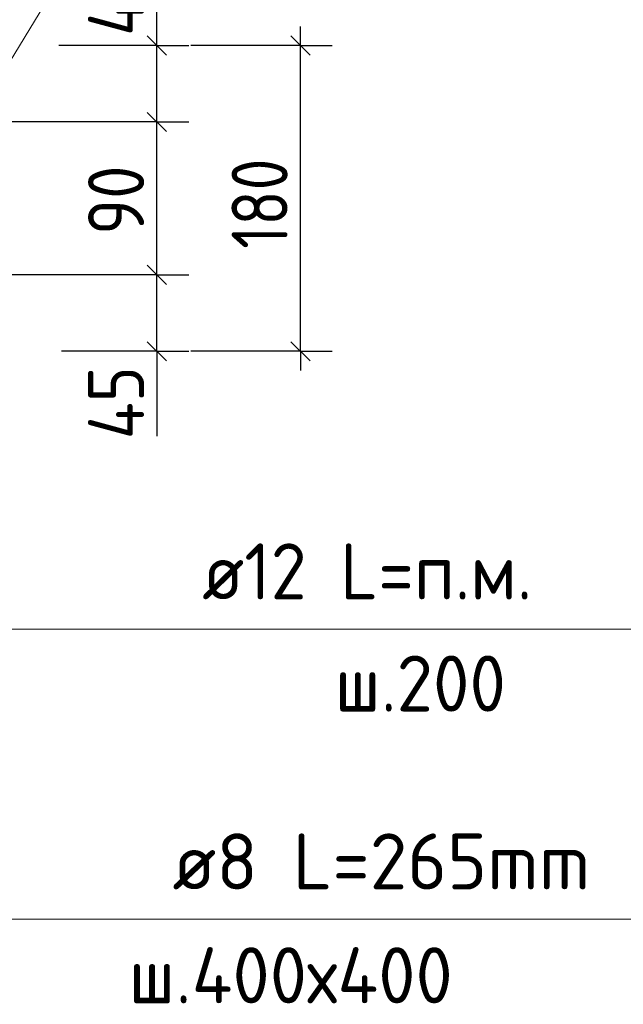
# Model space of a CAD drawing. Header units: millimetres. Extents: x 0 to 21005, y 0 to 14855.
# Tile 48 of 50: x 18213 to 19397, y 11050 to 12982. Entities that reach past the tile are written whole.
import ezdxf

# ---------------------------------------------------------------- set-up
doc = ezdxf.new("R2010")
doc.units = ezdxf.units.MM
for name, color, linetype, lineweight in [('Standard', 7, 'Continuous', 25), ('Позиционная метка линия выноска', 7, 'Continuous', 13), ('Стена фоновая арматура Х1', 7, 'Continuous', 25), ('Стена фоновая затяжка С-обр.', 7, 'Continuous', 25)]:
    doc.layers.add(name, color=color, linetype=linetype, lineweight=lineweight)
doc.layers.add('Размерная выноска', color=7, linetype='Continuous')
doc.styles.add('ISOCPEUR', font='txt')

msp = doc.modelspace()

# ---------------------------------------------------------------- linework, layer by layer
at = {"layer": 'Standard', "color": 7, "linetype": 'Continuous', "lineweight": -3, "transparency": 33554687}
for p, q in [((18482.3, 12931.1), (18482.3, 12968.6)), ((18763.9, 12931.1), (18763.9, 12968.6)), ((18482.3, 12781), (18482.3, 12931.1)), ((18482.3, 12481.1), (18482.3, 12781)), ((18482.3, 12331.1), (18482.3, 12481.1)), ((18482.3, 12331.1), (18482.3, 12293.5)), ((18763.9, 12331.1), (18763.9, 12293.5))]:
    msp.add_line(p, q, dxfattribs=at)
at = {"layer": 'Standard', "color": 7, "linetype": 'Continuous', "lineweight": 25, "transparency": 33554687}
for p, q in [((18501.1, 12912.3), (18463.6, 12949.8)), ((18782.7, 12912.3), (18745.2, 12949.8)), ((18501.1, 12762.3), (18463.6, 12799.8)), ((18501.1, 12462.3), (18463.6, 12499.8)), ((18501.1, 12312.3), (18463.6, 12349.8)), ((18782.7, 12312.3), (18745.2, 12349.8))]:
    msp.add_line(p, q, dxfattribs=at)
at = {"layer": 'Standard', "color": 251, "linetype": 'Continuous', "lineweight": -3, "true_color": 0x656565, "transparency": 33554687}
for p, q in [((18482.3, 12931.1), (18419.8, 12931.1)), ((18482.3, 12931.1), (18544.8, 12931.1)), ((18763.9, 12931.1), (18549, 12931.1)), ((18763.9, 12931.1), (18701.4, 12931.1)), ((18763.9, 12931.1), (18826.4, 12931.1)), ((18482.3, 12781), (18419.8, 12781)), ((18482.3, 12781), (18544.8, 12781)), ((18482.3, 12481.1), (18419.8, 12481.1)), ((18482.3, 12481.1), (18544.8, 12481.1)), ((18482.3, 12331.1), (18419.8, 12331.1)), ((18482.3, 12331.1), (18544.8, 12331.1)), ((18763.9, 12331.1), (18549, 12331.1)), ((18763.9, 12331.1), (18701.4, 12331.1)), ((18763.9, 12331.1), (18826.4, 12331.1))]:
    msp.add_line(p, q, dxfattribs=at)
for points in [[(18482.3, 12931.1), (18473.8, 12931.1), (18473.8, 12931.1), (18290, 12931.1)], [(18482.3, 12781), (18473.8, 12781), (18473.8, 12781), (18051.4, 12781)], [(18482.3, 12481.1), (18473.8, 12481.1), (18473.8, 12481.1), (18473.8, 12481.1), (18473.8, 12481.1), (18071.4, 12481.1)], [(18482.3, 12331.1), (18473.8, 12331.1), (18473.8, 12331.1), (18473.8, 12331.1), (18473.8, 12331.1), (18295.4, 12331.1)]]:
    msp.add_lwpolyline(points, dxfattribs=at)
at = {"layer": 'Standard', "color": 7, "linetype": 'Continuous', "lineweight": -3, "transparency": 33554687}
msp.add_lwpolyline([(18763.9, 12331.1), (18763.9, 12498.2), (18763.9, 12498.2), (18763.9, 12931.1)], dxfattribs=at)
at = {"layer": 'Позиционная метка линия выноска', "color": 7, "linetype": 'Continuous', "lineweight": 13, "transparency": 33554687}
for p, q in [((17910.8, 11785.4), (19513.6, 11785.4)), ((19483.6, 11785.4), (17910.8, 11785.4))]:
    msp.add_line(p, q, dxfattribs=at)
for points in [[(19516.1, 13416.8), (18508.6, 13416.8), (18089.5, 12728.3)], [(19470.5, 11216.3), (18065.8, 11216.3), (17413.3, 11587.7)]]:
    msp.add_lwpolyline(points, dxfattribs=at)
at = {"layer": 'Размерная выноска', "color": 7, "linetype": 'Continuous', "lineweight": -3, "transparency": 33554687}
for p, q in [((18482.3, 12931.1), (18482.3, 13131.1)), ((18482.3, 12331.1), (18482.3, 12164.4))]:
    msp.add_line(p, q, dxfattribs=at)

# ---------------------------------------------------------------- texts
at = {"layer": 'Standard', "color": 7, "linetype": 'Continuous', "lineweight": 25, "transparency": 33554687, "char_height": 110, "attachment_point": 7, "rotation": 90, "style": 'ISOCPEUR'}
for s, insert, width in [('\\W0.88;45', (18457.3, 12949.8), 213.394), ('\\W0.83;180', (18738.9, 12532), 254.286), ('\\W0.87;90', (18457.3, 12559.5), 201.966), ('\\W0.88;45', (18457.3, 12158.3), 213.398)]:
    msp.add_mtext(s, dxfattribs=dict(at, insert=insert, width=width))
at = {"layer": 'Standard', "color": 7, "linetype": 'Continuous', "lineweight": 25, "transparency": 33554687, "insert": (18426.6, 11051.5), "char_height": 110, "width": 745.827, "attachment_point": 7, "style": 'ISOCPEUR'}
msp.add_mtext('\\W0.97;ш.400х400', dxfattribs=at)
at = {"layer": 'Стена фоновая арматура Х1', "color": 7, "linetype": 'Continuous', "lineweight": 13, "transparency": 33554687, "char_height": 110, "attachment_point": 7, "style": 'ISOCPEUR'}
for s, insert, width in [('\\W0.94;ø12 L=п.м. ', (18571.1, 11844), 799.574), ('\\W0.95;ш.200 ', (18831.2, 11624), 481.061)]:
    msp.add_mtext(s, dxfattribs=dict(at, insert=insert, width=width))
at = {"layer": 'Стена фоновая затяжка С-обр.', "color": 7, "linetype": 'Continuous', "lineweight": 13, "transparency": 33554687, "insert": (18512.8, 11274.9), "char_height": 110, "width": 944.264, "attachment_point": 7, "style": 'ISOCPEUR'}
msp.add_mtext('\\W0.98;ø8 L=265mm ', dxfattribs=at)

doc.saveas('drawing.dxf')
